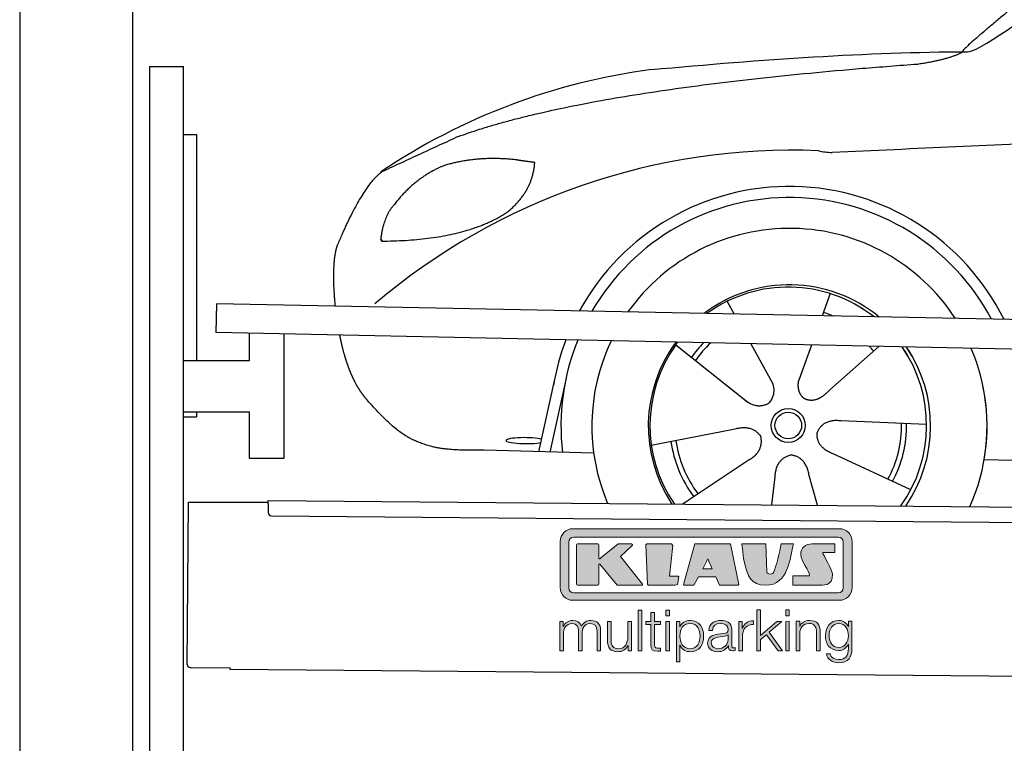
# Model space of a CAD drawing. Header units: millimetres. Extents: x -411 to 6777, y 0 to 6627.
# Tile 2 of 6: x 0 to 1744, y 4064 to 5345. Entities that reach past the tile are written whole.
import ezdxf

# ---------------------------------------------------------------- set-up
doc = ezdxf.new("R2010")
doc.units = ezdxf.units.MM
for name, color, linetype, lineweight in [('car', 10, 'Continuous', 25), ('Gebäude', 7, 'Continuous', 25), ('Logo', 7, 'Continuous', 25), ('Plattform', 7, 'Continuous', 25), ('Ständer hinten', 7, 'Continuous', 25)]:
    doc.layers.add(name, color=color, linetype=linetype, lineweight=lineweight)

# ---------------------------------------------------------------- blocks, each defined once
blk = doc.blocks.new('Car')
at = {"layer": 'car'}
for p, q in [((1390.5, 4873), (1376.6, 4833.4)), ((1208.4, 4857.6), (1221.1, 4835.1)), ((1118.1, 4779.5), (1237.6, 4686.6)), ((1250.7, 4782.9), (1289.2, 4714.6)), ((1358.4, 4781.6), (1339.4, 4727.7)), ((1477.6, 4780.2), (1391.5, 4702.7)), ((1339.4, 4727.7), (1335.7, 4717.3)), ((877.5, 4588.2), (904.8, 4719.2)), ((924.3, 4718.9), (897, 4587.9)), ((1200.2, 4715.7), (1246.7, 4679.5)), ((1563.6, 4642.7), (1412.2, 4647.7)), ((1076.4, 4601.5), (1224.8, 4631.8)), ((974.5, 4586.5), (780.3, 4590)), ((1536.4, 4526.5), (1398.5, 4589.2)), ((1131.9, 4497.8), (1248.1, 4576.5)), ((1666.2, 4581.7), (3715.1, 4547)), ((1371.8, 4497.9), (1356, 4552.5)), ((1290.6, 4497.8), (1296.2, 4547.4))]:
    blk.add_line(p, q, dxfattribs=at)
for radius in [30.1, 23.6]:
    blk.add_circle((1318.6, 4638.8), radius, dxfattribs=at)
for centre, radius, start, end in [((1227.6, 4155.6), 1122.3, 98.0395, 124.4377), ((1332.2, 3985.2), 1141.2, 88.2487, 130.916), ((1393.5, 5240.3), 117.4, 256.9855, 269.1884), ((1320.7, 4637.9), 424.2, 26.9197, 151.8432), ((1320.7, 4637.9), 404.6, 28.3768, 150.3862), ((1320.7, 4637.9), 350, 33.4585, 145.3045), ((1320.7, 4637.9), 250, 51.0494, 127.7135), ((1318.6, 4638.8), 245, 52.2371, 126.5259), ((1318.6, 4638.8), 209.6, 68.0621, 73.3995), ((1320.7, 4637.9), 424.2, 159.4632, 170.7471), ((1320.7, 4637.9), 404.6, 158.4572, 187.1619), ((1320.7, 4637.9), 350, 155.0104, 203.6179), ((1320.7, 4637.9), 350, 155.0104, 157.8717), ((1320.7, 4637.9), 250, 144.1237, 214.1037), ((1318.6, 4638.8), 245, 144.9266, 215.1376), ((1320.7, 4637.9), 250, 144.1237, 148.496), ((1318.6, 4638.8), 245, 143.5289, 148.0172), ((1318.6, 4638.8), 209.6, 136.2024, 145.3995), ((1318.6, 4638.8), 200.6, 133.7482, 145.5463), ((1318.6, 4638.8), 200.6, 41.6402, 44.9032), ((1318.6, 4638.8), 245, 30.7457, 35.1225), ((1318.6, 4638.8), 245, 324.9119, 35.1225), ((1320.7, 4637.9), 250, 30.267, 34.5277), ((1320.7, 4637.9), 250, 325.9458, 34.5277), ((1320.7, 4637.9), 350, 350.7505, 23.641), ((1320.7, 4637.9), 350, 336.4317, 11.924), ((1318.6, 4638.8), 200.6, 332.1152, 1.5463), ((1318.6, 4638.8), 209.6, 332.262, 1.3995), ((1318.6, 4638.8), 209.6, 188.262, 217.3995), ((1318.6, 4638.8), 200.6, 188.1152, 217.5463)]:
    blk.add_arc(centre, radius, start, end, dxfattribs=at)
blk.add_ellipse((852.8, 4607.6), major_axis=(33.6, 0), ratio=0.157274, start_param=0.513473, end_param=5.704241, dxfattribs=at)
for points, degree in [([(1629.6, 5303.6), (1665.3, 5300.2), (1965.2, 5551.8), (2142.7, 5662.4)], 3), ([(1925.6, 5557.4), (1845, 5496.2), (1743.4, 5411.8), (1615, 5305.4), (1621, 5303.5)], 4), ([(1070.6, 5266.9), (1266.8, 5286.6), (1451.9, 5301.4), (1629.6, 5303.6)], 3), ([(1541.9, 5281), (1595, 5289.3), (1620.7, 5302.5)], 2), ([(729.5, 5145.1), (965.3, 5233.8), (1541.9, 5281)], 2), ([(4700.6, 5237), (3823.9, 5257.4), (1391.9, 5122.9)], 2), ([(729.5, 5145.1), (595.8, 5081.9)], 1), ([(705.9, 5093.8), (653.8, 5072.6), (616.3, 5022.3)], 2), ([(832.8, 5104.7), (765.2, 5111.8), (705.9, 5093.8)], 2), ([(816.5, 5011.1), (862.2, 5048.5), (865.5, 5100.4)], 2), ([(865.5, 5100.4), (847.7, 5102.3), (832.8, 5104.7)], 2), ([(595.8, 5081.9), (561.4, 5058.8), (517.4, 4951.3)], 2), ([(616.3, 5022.3), (598.2, 5002.3), (593.8, 4961)], 2), ([(595.1, 4958.7), (739.8, 4960.6), (816.5, 5011.1)], 2), ([(593.8, 4961), (597.2, 4960.9), (595.1, 4958.7)], 2), ([(517.4, 4951.3), (511, 4935.4), (509.2, 4906.9), (510.6, 4874.5), (514.2, 4842.7)], 4), ([(1237.6, 4686.6), (1261.1, 4664.9), (1284.3, 4678.4)], 2), ([(1412.2, 4647.7), (1380.5, 4651.4), (1369.7, 4626.8)], 2), ([(1224.8, 4631.8), (1255.5, 4640.8), (1270.2, 4618.4)], 2), ([(1398.5, 4589.2), (1368.4, 4600), (1369.7, 4626.8)], 2), ([(1248.1, 4576.5), (1276, 4592.2), (1270.2, 4618.4)], 2), ([(1296.2, 4547.4), (1297.1, 4579.4), (1323, 4586.5)], 2), ([(1356, 4552.5), (1349.7, 4583.8), (1323, 4586.5)], 2)]:
    blk.add_open_spline(points, degree=degree, dxfattribs=at)
for points, degree, knots in [([(522.5, 4791.4), (523.4, 4787.2), (524.3, 4783), (525.3, 4778.9), (526.3, 4774.8), (529.9, 4760), (534, 4746.4), (538.6, 4734), (543.5, 4722.7)], 4, [0.4914944, 0.4914944, 0.4914944, 0.4914944, 0.4914944, 0.5422469, 0.5422469, 0.5422469, 0.5422469, 0.728655, 0.728655, 0.728655, 0.728655, 0.728655]), ([(543.2, 4723.4), (544.6, 4720.2), (546, 4717.1), (547.5, 4714.1), (548.9, 4711.3), (554.7, 4700.2), (560.7, 4690.9), (567, 4683), (573.6, 4675.6)], 4, [0.7288005, 0.7288005, 0.7288005, 0.7288005, 0.7288005, 0.7843928, 0.7843928, 0.7843928, 0.7843928, 1, 1, 1, 1, 1]), ([(1289.2, 4714.6), (1290.9, 4710.5), (1291.9, 4706.6), (1292.2, 4702.7), (1293, 4694.1), (1290.3, 4686), (1284.3, 4678.4)], 3, [0.2167758, 0.2167758, 0.2167758, 0.2167758, 0.4600873, 0.4600873, 0.4600873, 1, 1, 1, 1]), ([(1335.7, 4717.3), (1335.2, 4714.2), (1334.9, 4711.2), (1335, 4708.2), (1335.4, 4705.4), (1336.2, 4699.7), (1338.3, 4694.3), (1341.9, 4689.8), (1346.8, 4686.8)], 4, [0.3191838, 0.3191838, 0.3191838, 0.3191838, 0.3191838, 0.5438253, 0.5438253, 0.5438253, 0.5438253, 1, 1, 1, 1, 1]), ([(1391.5, 4702.7), (1391.5, 4702.7), (1391.5, 4702.7), (1391.5, 4702.7), (1391.5, 4702.7), (1382.4, 4692.9), (1371.9, 4682.8), (1357.6, 4680.3), (1346.8, 4686.8)], 4, [-0.000003, -0.000003, -0.000003, -0.000003, -0.000003, 0, 0, 0, 0, 1, 1, 1, 1, 1]), ([(780.3, 4590), (755.6, 4590.4), (700, 4586.3), (663.8, 4599.9), (619.9, 4624.6), (573.6, 4675.6)], 4, [0, 0, 0, 0, 0, 0.597866, 1, 1, 1, 1, 1])]:
    blk.add_open_spline(points, degree=degree, knots=knots, dxfattribs=at)
blk = doc.blocks.new('KLAUS')
at = {"layer": 'Logo'}
h = blk.add_hatch(color=8, dxfattribs=at)
h.dxf.hatch_style = 2
edge = h.paths.add_edge_path()
edge.add_spline(control_points=[(3.6, 29.09), (2.88, 29.09), (2.3, 28.51), (2.3, 27.8), (2.3, 27.8), (2.3, 16.11), (2.3, 16.11), (2.3, 15.39), (2.88, 14.81), (3.6, 14.81), (3.6, 14.81), (71.16, 14.81), (71.16, 14.81), (71.88, 14.81), (72.46, 15.39), (72.46, 16.11), (72.46, 16.11), (72.46, 27.8), (72.46, 27.8), (72.46, 28.51), (71.88, 29.09), (71.16, 29.09), (71.16, 29.09), (3.6, 29.09), (3.6, 29.09), (3.6, 29.09), (3.6, 29.09), (3.6, 29.09)], knot_values=[0, 0, 0, 0, 1, 1, 1, 2, 2, 2, 3, 3, 3, 4, 4, 4, 5, 5, 5, 6, 6, 6, 7, 7, 7, 8, 8, 8, 9, 9, 9, 9], degree=3, periodic=0)
edge = h.paths.add_edge_path()
edge.add_spline(control_points=[(3.35, 31.23), (3.35, 31.23), (71.47, 31.23), (71.47, 31.23), (73.26, 31.23), (74.71, 29.77), (74.71, 27.99), (74.71, 27.99), (74.71, 16.17), (74.71, 16.17), (74.71, 14.38), (73.26, 12.93), (71.47, 12.93), (71.47, 12.93), (3.35, 12.93), (3.35, 12.93), (1.56, 12.93), (0.11, 14.38), (0.11, 16.17), (0.11, 16.17), (0.11, 27.99), (0.11, 27.99), (0.11, 29.77), (1.56, 31.23), (3.35, 31.23), (3.35, 31.23), (3.35, 31.23), (3.35, 31.23)], knot_values=[0, 0, 0, 0, 1, 1, 1, 2, 2, 2, 3, 3, 3, 4, 4, 4, 5, 5, 5, 6, 6, 6, 7, 7, 7, 8, 8, 8, 9, 9, 9, 9], degree=3, periodic=0)
h = blk.add_hatch(color=8, dxfattribs=at)
h.dxf.hatch_style = 2
edge = h.paths.add_edge_path()
edge.add_spline(control_points=[(4.5, 27.33), (4.5, 27.33), (9.7, 27.33), (9.7, 27.33), (9.84, 27.33), (9.96, 27.22), (9.96, 27.08), (9.96, 27.08), (9.96, 23.69), (9.96, 23.69), (9.96, 23.69), (9.94, 23.64), (10.04, 23.59), (10.14, 23.53), (10.2, 23.57), (10.2, 23.57), (10.2, 23.57), (10.51, 23.75), (10.51, 23.75), (10.51, 23.75), (14.94, 27.33), (14.94, 27.33), (14.94, 27.33), (18.41, 27.33), (18.41, 27.33), (18.41, 27.33), (18.49, 27.33), (18.56, 27.2), (18.65, 27.04), (18.53, 26.91), (18.53, 26.91), (18.53, 26.91), (15.49, 24.11), (15.49, 24.11), (15.49, 24.11), (21.14, 17.06), (21.14, 17.06), (21.14, 17.06), (21.13, 16.91), (21.13, 16.91), (21.08, 16.84), (20.99, 16.82), (20.99, 16.82), (20.99, 16.82), (14.7, 16.82), (14.7, 16.82), (14.7, 16.82), (10.26, 22.17), (10.26, 22.17), (10.26, 22.17), (10.19, 22.24), (10.08, 22.21), (9.97, 22.18), (9.96, 22.11), (9.96, 22.11), (9.96, 22.11), (9.96, 17.08), (9.96, 17.08), (9.96, 16.94), (9.84, 16.82), (9.7, 16.82), (9.7, 16.82), (4.5, 16.82), (4.5, 16.82), (4.36, 16.82), (4.25, 16.94), (4.25, 17.08), (4.25, 17.08), (4.25, 27.08), (4.25, 27.08), (4.25, 27.22), (4.36, 27.33), (4.5, 27.33), (4.5, 27.33), (4.5, 27.33), (4.5, 27.33)], knot_values=[0, 0, 0, 0, 1, 1, 1, 2, 2, 2, 3, 3, 3, 4, 4, 4, 5, 5, 5, 6, 6, 6, 7, 7, 7, 8, 8, 8, 9, 9, 9, 10, 10, 10, 11, 11, 11, 12, 12, 12, 13, 13, 13, 14, 14, 14, 15, 15, 15, 16, 16, 16, 17, 17, 17, 18, 18, 18, 19, 19, 19, 20, 20, 20, 21, 21, 21, 22, 22, 22, 23, 23, 23, 24, 24, 24, 25, 25, 25, 25], degree=3, periodic=0)
h = blk.add_hatch(color=8, dxfattribs=at)
h.dxf.hatch_style = 2
h.paths.add_polyline_path([(22.42, 17.06), (21.97, 27.15), (22.24, 27.33), (28.55, 27.33), (28.86, 26.97), (28.01, 19.08), (30.26, 19.07), (30.44, 18.95), (30.08, 16.95), (29.49, 16.82), (22.6, 16.82)])
h = blk.add_hatch(color=8, dxfattribs=at)
h.paths.add_polyline_path([(36.52, 21.01), (38.93, 21.01), (37.87, 23.57)])
h.paths.add_polyline_path([(34.52, 27.33), (43.65, 27.33), (45.76, 16.94), (45.57, 16.82), (40.83, 16.82), (39.89, 18.95), (35.42, 18.95), (34.27, 16.82), (31.78, 16.82), (31.66, 17)])
h = blk.add_hatch(color=8, dxfattribs=at)
h.dxf.hatch_style = 2
edge = h.paths.add_edge_path()
edge.add_spline(control_points=[(52.69, 27.32), (52.69, 27.32), (52.88, 20.14), (52.88, 20.14), (53.01, 19.89), (53.2, 19.77), (53.43, 19.71), (53.91, 19.59), (54.43, 19.57), (54.64, 20.03), (55.23, 21.34), (56.27, 25.45), (56.6, 27.33), (56.6, 27.33), (59.77, 27.33), (59.77, 27.33), (58.77, 23.9), (58.56, 16.82), (52.63, 16.76), (48.72, 16.72), (48.01, 19.35), (47.27, 22.24), (46.89, 23.68), (46.54, 27.33), (46.54, 27.33), (46.54, 27.33), (52.69, 27.32), (52.69, 27.32), (52.69, 27.32), (52.69, 27.32), (52.69, 27.32)], knot_values=[0, 0, 0, 0, 1, 1, 1, 2, 2, 2, 3, 3, 3, 4, 4, 4, 5, 5, 5, 6, 6, 6, 7, 7, 7, 8, 8, 8, 9, 9, 9, 10, 10, 10, 10], degree=3, periodic=0)
h = blk.add_hatch(color=8, dxfattribs=at)
h.dxf.hatch_style = 2
edge = h.paths.add_edge_path()
edge.add_spline(control_points=[(64.46, 27.33), (64.46, 27.33), (70.31, 27.33), (70.31, 27.33), (70.31, 26.52), (70.31, 26.02), (70.31, 25.12), (70.31, 25.12), (67.3, 25.12), (67.3, 25.12), (67.24, 25.04), (67.25, 25.11), (67.25, 24.91), (67.25, 24.88), (69.73, 20.38), (69.73, 19.57), (69.73, 16.4), (67.22, 16.81), (65.9, 16.82), (65.9, 16.82), (59.59, 16.82), (59.59, 16.82), (59.59, 17.76), (59.59, 18.23), (59.59, 19.14), (59.59, 19.14), (63.75, 19.14), (63.75, 19.14), (63.82, 19.22), (63.81, 19.11), (63.81, 19.31), (63.81, 20.32), (61.58, 23.06), (61.58, 24.63), (61.58, 26.33), (62.83, 27.34), (64.46, 27.33), (64.46, 27.33), (64.46, 27.33), (64.46, 27.33)], knot_values=[0, 0, 0, 0, 1, 1, 1, 2, 2, 2, 3, 3, 3, 4, 4, 4, 5, 5, 5, 6, 6, 6, 7, 7, 7, 8, 8, 8, 9, 9, 9, 10, 10, 10, 11, 11, 11, 12, 12, 12, 13, 13, 13, 13], degree=3, periodic=0)
h = blk.add_hatch(color=30, dxfattribs=at)
h.dxf.hatch_style = 2
h.paths.add_polyline_path([(20.07, 0), (20.99, 0), (20.99, 10.45), (20.07, 10.45)])
h = blk.add_hatch(color=30, dxfattribs=at)
h.paths.add_polyline_path([(27.1, 0), (28.03, 0), (28.03, 7.55), (27.1, 7.55)])
h.paths.add_polyline_path([(27.1, 8.98), (28.03, 8.98), (28.03, 10.45), (27.1, 10.45)])
h = blk.add_hatch(color=30, dxfattribs=at)
h.dxf.hatch_style = 2
h.paths.add_polyline_path([(50.4, 0), (51.32, 0), (51.32, 2.87), (52.82, 4.11), (55.8, 0), (56.96, 0), (53.52, 4.76), (56.74, 7.55), (55.51, 7.55), (51.32, 3.89), (51.32, 10.45), (50.4, 10.45)])
h = blk.add_hatch(color=30, dxfattribs=at)
h.paths.add_polyline_path([(57.74, 0), (58.66, 0), (58.66, 7.55), (57.74, 7.55)])
h.paths.add_polyline_path([(57.74, 8.98), (58.66, 8.98), (58.66, 10.45), (57.74, 10.45)])
h = blk.add_hatch(color=30, dxfattribs=at)
h.dxf.hatch_style = 2
edge = h.paths.add_edge_path()
edge.add_spline(control_points=[(0, 0), (0, 0), (0.92, 0), (0.92, 0), (0.92, 0), (0.92, 4.22), (0.92, 4.22), (0.94, 5.8), (1.58, 7), (3.18, 7), (4.35, 7), (4.77, 6.15), (4.76, 5.12), (4.76, 5.12), (4.76, 0), (4.76, 0), (4.76, 0), (5.68, 0), (5.68, 0), (5.68, 0), (5.68, 4.27), (5.68, 4.27), (5.68, 5.68), (6.14, 7), (7.73, 7), (9.05, 7), (9.52, 6.32), (9.52, 5.08), (9.52, 5.08), (9.52, 0), (9.52, 0), (9.52, 0), (10.44, 0), (10.44, 0), (10.44, 0), (10.44, 5.12), (10.44, 5.12), (10.44, 6.91), (9.59, 7.77), (7.94, 7.77), (6.94, 7.77), (5.99, 7.29), (5.54, 6.3), (5.26, 7.29), (4.36, 7.77), (3.37, 7.77), (2.17, 7.77), (1.38, 7.19), (0.89, 6.28), (0.89, 6.28), (0.85, 6.28), (0.85, 6.28), (0.85, 6.28), (0.85, 7.55), (0.85, 7.55), (0.85, 7.55), (0, 7.55), (0, 7.55), (0, 7.55), (0, 0), (0, 0), (0, 0), (0, 0), (0, 0)], knot_values=[0, 0, 0, 0, 1, 1, 1, 2, 2, 2, 3, 3, 3, 4, 4, 4, 5, 5, 5, 6, 6, 6, 7, 7, 7, 8, 8, 8, 9, 9, 9, 10, 10, 10, 11, 11, 11, 12, 12, 12, 13, 13, 13, 14, 14, 14, 15, 15, 15, 16, 16, 16, 17, 17, 17, 18, 18, 18, 19, 19, 19, 20, 20, 20, 21, 21, 21, 21], degree=3, periodic=0)
h = blk.add_hatch(color=30, dxfattribs=at)
h.dxf.hatch_style = 2
edge = h.paths.add_edge_path()
edge.add_spline(control_points=[(18.31, 7.55), (18.31, 7.55), (17.39, 7.55), (17.39, 7.55), (17.39, 7.55), (17.39, 3.59), (17.39, 3.59), (17.39, 2.05), (16.7, 0.56), (15.12, 0.56), (13.66, 0.56), (13.15, 1.27), (13.1, 2.64), (13.1, 2.64), (13.1, 7.55), (13.1, 7.55), (13.1, 7.55), (12.18, 7.55), (12.18, 7.55), (12.18, 7.55), (12.18, 2.65), (12.18, 2.65), (12.18, 0.89), (12.93, -0.22), (14.83, -0.22), (15.96, -0.22), (16.95, 0.35), (17.44, 1.36), (17.44, 1.36), (17.47, 1.36), (17.47, 1.36), (17.47, 1.36), (17.47, 0), (17.47, 0), (17.47, 0), (18.31, 0), (18.31, 0), (18.31, 0), (18.31, 7.55), (18.31, 7.55), (18.31, 7.55), (18.31, 7.55), (18.31, 7.55)], knot_values=[0, 0, 0, 0, 1, 1, 1, 2, 2, 2, 3, 3, 3, 4, 4, 4, 5, 5, 5, 6, 6, 6, 7, 7, 7, 8, 8, 8, 9, 9, 9, 10, 10, 10, 11, 11, 11, 12, 12, 12, 13, 13, 13, 14, 14, 14, 14], degree=3, periodic=0)
h = blk.add_hatch(color=30, dxfattribs=at)
h.dxf.hatch_style = 2
edge = h.paths.add_edge_path()
edge.add_spline(control_points=[(24.22, 9.82), (24.22, 9.82), (23.3, 9.82), (23.3, 9.82), (23.3, 9.82), (23.3, 7.55), (23.3, 7.55), (23.3, 7.55), (21.98, 7.55), (21.98, 7.55), (21.98, 7.55), (21.98, 6.78), (21.98, 6.78), (21.98, 6.78), (23.3, 6.78), (23.3, 6.78), (23.3, 6.78), (23.3, 1.61), (23.3, 1.61), (23.28, 0.32), (23.71, -0.09), (24.94, -0.09), (25.22, -0.09), (25.48, -0.06), (25.76, -0.06), (25.76, -0.06), (25.76, 0.73), (25.76, 0.73), (25.5, 0.7), (25.23, 0.69), (24.97, 0.69), (24.31, 0.73), (24.22, 1.08), (24.22, 1.68), (24.22, 1.68), (24.22, 6.78), (24.22, 6.78), (24.22, 6.78), (25.76, 6.78), (25.76, 6.78), (25.76, 6.78), (25.76, 7.55), (25.76, 7.55), (25.76, 7.55), (24.22, 7.55), (24.22, 7.55), (24.22, 7.55), (24.22, 9.82), (24.22, 9.82), (24.22, 9.82), (24.22, 9.82), (24.22, 9.82)], knot_values=[0, 0, 0, 0, 1, 1, 1, 2, 2, 2, 3, 3, 3, 4, 4, 4, 5, 5, 5, 6, 6, 6, 7, 7, 7, 8, 8, 8, 9, 9, 9, 10, 10, 10, 11, 11, 11, 12, 12, 12, 13, 13, 13, 14, 14, 14, 15, 15, 15, 16, 16, 16, 17, 17, 17, 17], degree=3, periodic=0)
h = blk.add_hatch(color=30, dxfattribs=at)
edge = h.paths.add_edge_path()
edge.add_spline(control_points=[(35.84, 3.78), (35.84, 2.21), (35.12, 0.56), (33.37, 0.56), (31.4, 0.56), (30.72, 2.21), (30.72, 3.78), (30.72, 5.49), (31.33, 7), (33.37, 7), (35.12, 7), (35.84, 5.34), (35.84, 3.78), (35.84, 3.78), (35.84, 3.78), (35.84, 3.78)], knot_values=[0, 0, 0, 0, 1, 1, 1, 2, 2, 2, 3, 3, 3, 4, 4, 4, 5, 5, 5, 5], degree=3, periodic=0)
edge = h.paths.add_edge_path()
edge.add_spline(control_points=[(29.79, -2.8), (29.79, -2.8), (30.72, -2.8), (30.72, -2.8), (30.72, -2.8), (30.72, 1.43), (30.72, 1.43), (30.72, 1.43), (30.74, 1.43), (30.74, 1.43), (31.14, 0.35), (32.24, -0.22), (33.37, -0.22), (35.66, -0.22), (36.76, 1.64), (36.76, 3.78), (36.76, 5.91), (35.66, 7.77), (33.37, 7.77), (32.15, 7.77), (31.1, 7.14), (30.67, 6.12), (30.67, 6.12), (30.64, 6.12), (30.64, 6.12), (30.64, 6.12), (30.64, 7.55), (30.64, 7.55), (30.64, 7.55), (29.79, 7.55), (29.79, 7.55), (29.79, 7.55), (29.79, -2.8), (29.79, -2.8), (29.79, -2.8), (29.79, -2.8), (29.79, -2.8)], knot_values=[0, 0, 0, 0, 1, 1, 1, 2, 2, 2, 3, 3, 3, 4, 4, 4, 5, 5, 5, 6, 6, 6, 7, 7, 7, 8, 8, 8, 9, 9, 9, 10, 10, 10, 11, 11, 11, 12, 12, 12, 12], degree=3, periodic=0)
h = blk.add_hatch(color=30, dxfattribs=at)
edge = h.paths.add_edge_path()
edge.add_spline(control_points=[(43.03, 2.93), (43.04, 1.45), (41.8, 0.56), (40.39, 0.56), (39.53, 0.56), (38.71, 1.13), (38.71, 2.05), (38.71, 3.53), (40.66, 3.51), (42.22, 3.79), (42.47, 3.84), (42.88, 3.91), (43, 4.13), (43, 4.13), (43.03, 4.13), (43.03, 4.13), (43.03, 4.13), (43.03, 2.93), (43.03, 2.93), (43.03, 2.93), (43.03, 2.93), (43.03, 2.93)], knot_values=[0, 0, 0, 0, 1, 1, 1, 2, 2, 2, 3, 3, 3, 4, 4, 4, 5, 5, 5, 6, 6, 6, 7, 7, 7, 7], degree=3, periodic=0)
edge = h.paths.add_edge_path()
edge.add_spline(control_points=[(39.03, 5.24), (39.06, 6.47), (39.91, 7), (41.05, 7), (42.14, 7), (43.03, 6.69), (43.03, 5.45), (43.03, 4.61), (42.6, 4.51), (41.84, 4.42), (39.85, 4.19), (37.79, 4.11), (37.79, 1.99), (37.79, 0.47), (38.93, -0.22), (40.32, -0.22), (41.77, -0.22), (42.43, 0.34), (43.07, 1.32), (43.07, 1.32), (43.1, 1.32), (43.1, 1.32), (43.1, 0.53), (43.25, 0), (44.19, 0), (44.43, 0), (44.58, 0.01), (44.79, 0.06), (44.79, 0.06), (44.79, 0.83), (44.79, 0.83), (44.71, 0.81), (44.6, 0.78), (44.49, 0.78), (44.13, 0.78), (43.95, 0.98), (43.95, 1.33), (43.95, 1.33), (43.95, 5.34), (43.95, 5.34), (43.95, 7.36), (42.5, 7.77), (41.17, 7.77), (39.44, 7.77), (38.2, 7.01), (38.11, 5.24), (38.11, 5.24), (39.03, 5.24), (39.03, 5.24), (39.03, 5.24), (39.03, 5.24), (39.03, 5.24)], knot_values=[0, 0, 0, 0, 1, 1, 1, 2, 2, 2, 3, 3, 3, 4, 4, 4, 5, 5, 5, 6, 6, 6, 7, 7, 7, 8, 8, 8, 9, 9, 9, 10, 10, 10, 11, 11, 11, 12, 12, 12, 13, 13, 13, 14, 14, 14, 15, 15, 15, 16, 16, 16, 17, 17, 17, 17], degree=3, periodic=0)
h = blk.add_hatch(color=30, dxfattribs=at)
h.dxf.hatch_style = 2
edge = h.paths.add_edge_path()
edge.add_spline(control_points=[(45.79, 0), (45.79, 0), (46.71, 0), (46.71, 0), (46.71, 0), (46.71, 4.03), (46.71, 4.03), (46.71, 5.59), (47.85, 6.82), (49.52, 6.73), (49.52, 6.73), (49.52, 7.66), (49.52, 7.66), (48.16, 7.72), (47.14, 7), (46.67, 5.78), (46.67, 5.78), (46.64, 5.78), (46.64, 5.78), (46.64, 5.78), (46.64, 7.55), (46.64, 7.55), (46.64, 7.55), (45.79, 7.55), (45.79, 7.55), (45.79, 7.55), (45.79, 0), (45.79, 0), (45.79, 0), (45.79, 0), (45.79, 0)], knot_values=[0, 0, 0, 0, 1, 1, 1, 2, 2, 2, 3, 3, 3, 4, 4, 4, 5, 5, 5, 6, 6, 6, 7, 7, 7, 8, 8, 8, 9, 9, 9, 10, 10, 10, 10], degree=3, periodic=0)
h = blk.add_hatch(color=30, dxfattribs=at)
h.dxf.hatch_style = 2
edge = h.paths.add_edge_path()
edge.add_spline(control_points=[(60.41, 0), (60.41, 0), (61.33, 0), (61.33, 0), (61.33, 0), (61.33, 4.41), (61.33, 4.41), (61.36, 5.89), (62.24, 7), (63.7, 7), (65.2, 7), (65.62, 6.02), (65.62, 4.71), (65.62, 4.71), (65.62, 0), (65.62, 0), (65.62, 0), (66.54, 0), (66.54, 0), (66.54, 0), (66.54, 4.86), (66.54, 4.86), (66.54, 6.66), (65.9, 7.77), (63.78, 7.77), (62.71, 7.77), (61.7, 7.16), (61.36, 6.25), (61.36, 6.25), (61.33, 6.25), (61.33, 6.25), (61.33, 6.25), (61.33, 7.55), (61.33, 7.55), (61.33, 7.55), (60.41, 7.55), (60.41, 7.55), (60.41, 7.55), (60.41, 0), (60.41, 0), (60.41, 0), (60.41, 0), (60.41, 0)], knot_values=[0, 0, 0, 0, 1, 1, 1, 2, 2, 2, 3, 3, 3, 4, 4, 4, 5, 5, 5, 6, 6, 6, 7, 7, 7, 8, 8, 8, 9, 9, 9, 10, 10, 10, 11, 11, 11, 12, 12, 12, 13, 13, 13, 14, 14, 14, 14], degree=3, periodic=0)
h = blk.add_hatch(color=30, dxfattribs=at)
edge = h.paths.add_edge_path()
edge.add_spline(control_points=[(71.32, 0.86), (69.62, 0.86), (68.83, 2.34), (68.83, 3.86), (68.83, 5.43), (69.56, 7), (71.32, 7), (73.06, 7), (73.75, 5.34), (73.75, 3.86), (73.75, 2.33), (72.91, 0.86), (71.32, 0.86), (71.32, 0.86), (71.32, 0.86), (71.32, 0.86)], knot_values=[0, 0, 0, 0, 1, 1, 1, 2, 2, 2, 3, 3, 3, 4, 4, 4, 5, 5, 5, 5], degree=3, periodic=0)
edge = h.paths.add_edge_path()
edge.add_spline(control_points=[(74.67, 7.55), (74.67, 7.55), (73.75, 7.55), (73.75, 7.55), (73.75, 7.55), (73.75, 6.25), (73.75, 6.25), (73.75, 6.25), (73.72, 6.25), (73.72, 6.25), (73.35, 7.09), (72.41, 7.77), (71.32, 7.77), (69.13, 7.77), (67.9, 6.05), (67.9, 3.97), (67.9, 1.82), (68.9, 0.09), (71.32, 0.09), (72.4, 0.09), (73.29, 0.72), (73.72, 1.64), (73.72, 1.64), (73.75, 1.64), (73.75, 1.64), (73.75, 1.64), (73.75, 0.61), (73.75, 0.61), (73.75, -1.23), (73.01, -2.24), (71.32, -2.24), (70.29, -2.24), (69.31, -1.85), (69.1, -0.73), (69.1, -0.73), (68.18, -0.73), (68.18, -0.73), (68.31, -2.34), (69.81, -3.02), (71.32, -3.02), (73.79, -3.02), (74.65, -1.64), (74.67, 0.61), (74.67, 0.61), (74.67, 7.55), (74.67, 7.55), (74.67, 7.55), (74.67, 7.55), (74.67, 7.55)], knot_values=[0, 0, 0, 0, 1, 1, 1, 2, 2, 2, 3, 3, 3, 4, 4, 4, 5, 5, 5, 6, 6, 6, 7, 7, 7, 8, 8, 8, 9, 9, 9, 10, 10, 10, 11, 11, 11, 12, 12, 12, 13, 13, 13, 14, 14, 14, 15, 15, 15, 16, 16, 16, 16], degree=3, periodic=0)
at = {"layer": 'Logo', "lineweight": 0}
for points in [[(22.42, 17.06), (21.97, 27.15), (22.24, 27.33), (28.55, 27.33), (28.86, 26.97), (28.01, 19.08), (30.26, 19.07), (30.44, 18.95), (30.08, 16.95), (29.49, 16.82), (22.6, 16.82), (22.42, 17.06), (22.42, 17.06)], [(34.52, 27.33), (43.65, 27.33), (45.76, 16.94), (45.57, 16.82), (40.83, 16.82), (39.89, 18.95), (35.42, 18.95), (34.27, 16.82), (31.78, 16.82), (31.66, 17), (34.52, 27.33), (34.52, 27.33)], [(36.52, 21.01), (38.93, 21.01), (37.87, 23.57), (36.52, 21.01), (36.52, 21.01)], [(20.07, 0), (20.99, 0), (20.99, 10.45), (20.07, 10.45), (20.07, 0), (20.07, 0)], [(27.1, 8.98), (28.03, 8.98), (28.03, 10.45), (27.1, 10.45), (27.1, 8.98), (27.1, 8.98)], [(50.4, 0), (51.32, 0), (51.32, 2.87), (52.82, 4.11), (55.8, 0), (56.96, 0), (53.52, 4.76), (56.74, 7.55), (55.51, 7.55), (51.32, 3.89), (51.32, 10.45), (50.4, 10.45), (50.4, 0), (50.4, 0)], [(57.74, 8.98), (58.66, 8.98), (58.66, 10.45), (57.74, 10.45), (57.74, 8.98), (57.74, 8.98)], [(27.1, 0), (28.03, 0), (28.03, 7.55), (27.1, 7.55), (27.1, 0), (27.1, 0)], [(57.74, 0), (58.66, 0), (58.66, 7.55), (57.74, 7.55), (57.74, 0), (57.74, 0)]]:
    blk.add_lwpolyline(points, dxfattribs=at)
for points, knots in [([(3.35, 31.23), (3.35, 31.23), (71.47, 31.23), (71.47, 31.23), (73.26, 31.23), (74.71, 29.77), (74.71, 27.99), (74.71, 27.99), (74.71, 16.17), (74.71, 16.17), (74.71, 14.38), (73.26, 12.93), (71.47, 12.93), (71.47, 12.93), (3.35, 12.93), (3.35, 12.93), (1.56, 12.93), (0.11, 14.38), (0.11, 16.17), (0.11, 16.17), (0.11, 27.99), (0.11, 27.99), (0.11, 29.77), (1.56, 31.23), (3.35, 31.23), (3.35, 31.23), (3.35, 31.23), (3.35, 31.23)], [0, 0, 0, 0, 1, 1, 1, 2, 2, 2, 3, 3, 3, 4, 4, 4, 5, 5, 5, 6, 6, 6, 7, 7, 7, 8, 8, 8, 9, 9, 9, 9]), ([(3.6, 29.09), (2.88, 29.09), (2.3, 28.51), (2.3, 27.8), (2.3, 27.8), (2.3, 16.11), (2.3, 16.11), (2.3, 15.39), (2.88, 14.81), (3.6, 14.81), (3.6, 14.81), (71.16, 14.81), (71.16, 14.81), (71.88, 14.81), (72.46, 15.39), (72.46, 16.11), (72.46, 16.11), (72.46, 27.8), (72.46, 27.8), (72.46, 28.51), (71.88, 29.09), (71.16, 29.09), (71.16, 29.09), (3.6, 29.09), (3.6, 29.09), (3.6, 29.09), (3.6, 29.09), (3.6, 29.09)], [0, 0, 0, 0, 1, 1, 1, 2, 2, 2, 3, 3, 3, 4, 4, 4, 5, 5, 5, 6, 6, 6, 7, 7, 7, 8, 8, 8, 9, 9, 9, 9]), ([(4.5, 27.33), (4.5, 27.33), (9.7, 27.33), (9.7, 27.33), (9.84, 27.33), (9.96, 27.22), (9.96, 27.08), (9.96, 27.08), (9.96, 23.69), (9.96, 23.69), (9.96, 23.69), (9.94, 23.64), (10.04, 23.59), (10.14, 23.53), (10.2, 23.57), (10.2, 23.57), (10.2, 23.57), (10.51, 23.75), (10.51, 23.75), (10.51, 23.75), (14.94, 27.33), (14.94, 27.33), (14.94, 27.33), (18.41, 27.33), (18.41, 27.33), (18.41, 27.33), (18.49, 27.33), (18.56, 27.2), (18.65, 27.04), (18.53, 26.91), (18.53, 26.91), (18.53, 26.91), (15.49, 24.11), (15.49, 24.11), (15.49, 24.11), (21.14, 17.06), (21.14, 17.06), (21.14, 17.06), (21.13, 16.91), (21.13, 16.91), (21.08, 16.84), (20.99, 16.82), (20.99, 16.82), (20.99, 16.82), (14.7, 16.82), (14.7, 16.82), (14.7, 16.82), (10.26, 22.17), (10.26, 22.17), (10.26, 22.17), (10.19, 22.24), (10.08, 22.21), (9.97, 22.18), (9.96, 22.11), (9.96, 22.11), (9.96, 22.11), (9.96, 17.08), (9.96, 17.08), (9.96, 16.94), (9.84, 16.82), (9.7, 16.82), (9.7, 16.82), (4.5, 16.82), (4.5, 16.82), (4.36, 16.82), (4.25, 16.94), (4.25, 17.08), (4.25, 17.08), (4.25, 27.08), (4.25, 27.08), (4.25, 27.22), (4.36, 27.33), (4.5, 27.33), (4.5, 27.33), (4.5, 27.33), (4.5, 27.33)], [0, 0, 0, 0, 1, 1, 1, 2, 2, 2, 3, 3, 3, 4, 4, 4, 5, 5, 5, 6, 6, 6, 7, 7, 7, 8, 8, 8, 9, 9, 9, 10, 10, 10, 11, 11, 11, 12, 12, 12, 13, 13, 13, 14, 14, 14, 15, 15, 15, 16, 16, 16, 17, 17, 17, 18, 18, 18, 19, 19, 19, 20, 20, 20, 21, 21, 21, 22, 22, 22, 23, 23, 23, 24, 24, 24, 25, 25, 25, 25]), ([(52.69, 27.32), (52.69, 27.32), (52.88, 20.14), (52.88, 20.14), (53.01, 19.89), (53.2, 19.77), (53.43, 19.71), (53.91, 19.59), (54.43, 19.57), (54.64, 20.03), (55.23, 21.34), (56.27, 25.45), (56.6, 27.33), (56.6, 27.33), (59.77, 27.33), (59.77, 27.33), (58.77, 23.9), (58.56, 16.82), (52.63, 16.76), (48.72, 16.72), (48.01, 19.35), (47.27, 22.24), (46.89, 23.68), (46.54, 27.33), (46.54, 27.33), (46.54, 27.33), (52.69, 27.32), (52.69, 27.32), (52.69, 27.32), (52.69, 27.32), (52.69, 27.32)], [0, 0, 0, 0, 1, 1, 1, 2, 2, 2, 3, 3, 3, 4, 4, 4, 5, 5, 5, 6, 6, 6, 7, 7, 7, 8, 8, 8, 9, 9, 9, 10, 10, 10, 10]), ([(64.46, 27.33), (64.46, 27.33), (70.31, 27.33), (70.31, 27.33), (70.31, 26.52), (70.31, 26.02), (70.31, 25.12), (70.31, 25.12), (67.3, 25.12), (67.3, 25.12), (67.24, 25.04), (67.25, 25.11), (67.25, 24.91), (67.25, 24.88), (69.73, 20.38), (69.73, 19.57), (69.73, 16.4), (67.22, 16.81), (65.9, 16.82), (65.9, 16.82), (59.59, 16.82), (59.59, 16.82), (59.59, 17.76), (59.59, 18.23), (59.59, 19.14), (59.59, 19.14), (63.75, 19.14), (63.75, 19.14), (63.82, 19.22), (63.81, 19.11), (63.81, 19.31), (63.81, 20.32), (61.58, 23.06), (61.58, 24.63), (61.58, 26.33), (62.83, 27.34), (64.46, 27.33), (64.46, 27.33), (64.46, 27.33), (64.46, 27.33)], [0, 0, 0, 0, 1, 1, 1, 2, 2, 2, 3, 3, 3, 4, 4, 4, 5, 5, 5, 6, 6, 6, 7, 7, 7, 8, 8, 8, 9, 9, 9, 10, 10, 10, 11, 11, 11, 12, 12, 12, 13, 13, 13, 13]), ([(0, 0), (0, 0), (0.92, 0), (0.92, 0), (0.92, 0), (0.92, 4.22), (0.92, 4.22), (0.94, 5.8), (1.58, 7), (3.18, 7), (4.35, 7), (4.77, 6.15), (4.76, 5.12), (4.76, 5.12), (4.76, 0), (4.76, 0), (4.76, 0), (5.68, 0), (5.68, 0), (5.68, 0), (5.68, 4.27), (5.68, 4.27), (5.68, 5.68), (6.14, 7), (7.73, 7), (9.05, 7), (9.52, 6.32), (9.52, 5.08), (9.52, 5.08), (9.52, 0), (9.52, 0), (9.52, 0), (10.44, 0), (10.44, 0), (10.44, 0), (10.44, 5.12), (10.44, 5.12), (10.44, 6.91), (9.59, 7.77), (7.94, 7.77), (6.94, 7.77), (5.99, 7.29), (5.54, 6.3), (5.26, 7.29), (4.36, 7.77), (3.37, 7.77), (2.17, 7.77), (1.38, 7.19), (0.89, 6.28), (0.89, 6.28), (0.85, 6.28), (0.85, 6.28), (0.85, 6.28), (0.85, 7.55), (0.85, 7.55), (0.85, 7.55), (0, 7.55), (0, 7.55), (0, 7.55), (0, 0), (0, 0), (0, 0), (0, 0), (0, 0)], [0, 0, 0, 0, 1, 1, 1, 2, 2, 2, 3, 3, 3, 4, 4, 4, 5, 5, 5, 6, 6, 6, 7, 7, 7, 8, 8, 8, 9, 9, 9, 10, 10, 10, 11, 11, 11, 12, 12, 12, 13, 13, 13, 14, 14, 14, 15, 15, 15, 16, 16, 16, 17, 17, 17, 18, 18, 18, 19, 19, 19, 20, 20, 20, 21, 21, 21, 21]), ([(18.31, 7.55), (18.31, 7.55), (17.39, 7.55), (17.39, 7.55), (17.39, 7.55), (17.39, 3.59), (17.39, 3.59), (17.39, 2.05), (16.7, 0.56), (15.12, 0.56), (13.66, 0.56), (13.15, 1.27), (13.1, 2.64), (13.1, 2.64), (13.1, 7.55), (13.1, 7.55), (13.1, 7.55), (12.18, 7.55), (12.18, 7.55), (12.18, 7.55), (12.18, 2.65), (12.18, 2.65), (12.18, 0.89), (12.93, -0.22), (14.83, -0.22), (15.96, -0.22), (16.95, 0.35), (17.44, 1.36), (17.44, 1.36), (17.47, 1.36), (17.47, 1.36), (17.47, 1.36), (17.47, 0), (17.47, 0), (17.47, 0), (18.31, 0), (18.31, 0), (18.31, 0), (18.31, 7.55), (18.31, 7.55), (18.31, 7.55), (18.31, 7.55), (18.31, 7.55)], [0, 0, 0, 0, 1, 1, 1, 2, 2, 2, 3, 3, 3, 4, 4, 4, 5, 5, 5, 6, 6, 6, 7, 7, 7, 8, 8, 8, 9, 9, 9, 10, 10, 10, 11, 11, 11, 12, 12, 12, 13, 13, 13, 14, 14, 14, 14]), ([(24.22, 9.82), (24.22, 9.82), (23.3, 9.82), (23.3, 9.82), (23.3, 9.82), (23.3, 7.55), (23.3, 7.55), (23.3, 7.55), (21.98, 7.55), (21.98, 7.55), (21.98, 7.55), (21.98, 6.78), (21.98, 6.78), (21.98, 6.78), (23.3, 6.78), (23.3, 6.78), (23.3, 6.78), (23.3, 1.61), (23.3, 1.61), (23.28, 0.32), (23.71, -0.09), (24.94, -0.09), (25.22, -0.09), (25.48, -0.06), (25.76, -0.06), (25.76, -0.06), (25.76, 0.73), (25.76, 0.73), (25.5, 0.7), (25.23, 0.69), (24.97, 0.69), (24.31, 0.73), (24.22, 1.08), (24.22, 1.68), (24.22, 1.68), (24.22, 6.78), (24.22, 6.78), (24.22, 6.78), (25.76, 6.78), (25.76, 6.78), (25.76, 6.78), (25.76, 7.55), (25.76, 7.55), (25.76, 7.55), (24.22, 7.55), (24.22, 7.55), (24.22, 7.55), (24.22, 9.82), (24.22, 9.82), (24.22, 9.82), (24.22, 9.82), (24.22, 9.82)], [0, 0, 0, 0, 1, 1, 1, 2, 2, 2, 3, 3, 3, 4, 4, 4, 5, 5, 5, 6, 6, 6, 7, 7, 7, 8, 8, 8, 9, 9, 9, 10, 10, 10, 11, 11, 11, 12, 12, 12, 13, 13, 13, 14, 14, 14, 15, 15, 15, 16, 16, 16, 17, 17, 17, 17]), ([(29.79, -2.8), (29.79, -2.8), (30.72, -2.8), (30.72, -2.8), (30.72, -2.8), (30.72, 1.43), (30.72, 1.43), (30.72, 1.43), (30.74, 1.43), (30.74, 1.43), (31.14, 0.35), (32.24, -0.22), (33.37, -0.22), (35.66, -0.22), (36.76, 1.64), (36.76, 3.78), (36.76, 5.91), (35.66, 7.77), (33.37, 7.77), (32.15, 7.77), (31.1, 7.14), (30.67, 6.12), (30.67, 6.12), (30.64, 6.12), (30.64, 6.12), (30.64, 6.12), (30.64, 7.55), (30.64, 7.55), (30.64, 7.55), (29.79, 7.55), (29.79, 7.55), (29.79, 7.55), (29.79, -2.8), (29.79, -2.8), (29.79, -2.8), (29.79, -2.8), (29.79, -2.8)], [0, 0, 0, 0, 1, 1, 1, 2, 2, 2, 3, 3, 3, 4, 4, 4, 5, 5, 5, 6, 6, 6, 7, 7, 7, 8, 8, 8, 9, 9, 9, 10, 10, 10, 11, 11, 11, 12, 12, 12, 12]), ([(39.03, 5.24), (39.06, 6.47), (39.91, 7), (41.05, 7), (42.14, 7), (43.03, 6.69), (43.03, 5.45), (43.03, 4.61), (42.6, 4.51), (41.84, 4.42), (39.85, 4.19), (37.79, 4.11), (37.79, 1.99), (37.79, 0.47), (38.93, -0.22), (40.32, -0.22), (41.77, -0.22), (42.43, 0.34), (43.07, 1.32), (43.07, 1.32), (43.1, 1.32), (43.1, 1.32), (43.1, 0.53), (43.25, 0), (44.19, 0), (44.43, 0), (44.58, 0.01), (44.79, 0.06), (44.79, 0.06), (44.79, 0.83), (44.79, 0.83), (44.71, 0.81), (44.6, 0.78), (44.49, 0.78), (44.13, 0.78), (43.95, 0.98), (43.95, 1.33), (43.95, 1.33), (43.95, 5.34), (43.95, 5.34), (43.95, 7.36), (42.5, 7.77), (41.17, 7.77), (39.44, 7.77), (38.2, 7.01), (38.11, 5.24), (38.11, 5.24), (39.03, 5.24), (39.03, 5.24), (39.03, 5.24), (39.03, 5.24), (39.03, 5.24)], [0, 0, 0, 0, 1, 1, 1, 2, 2, 2, 3, 3, 3, 4, 4, 4, 5, 5, 5, 6, 6, 6, 7, 7, 7, 8, 8, 8, 9, 9, 9, 10, 10, 10, 11, 11, 11, 12, 12, 12, 13, 13, 13, 14, 14, 14, 15, 15, 15, 16, 16, 16, 17, 17, 17, 17]), ([(45.79, 0), (45.79, 0), (46.71, 0), (46.71, 0), (46.71, 0), (46.71, 4.03), (46.71, 4.03), (46.71, 5.59), (47.85, 6.82), (49.52, 6.73), (49.52, 6.73), (49.52, 7.66), (49.52, 7.66), (48.16, 7.72), (47.14, 7), (46.67, 5.78), (46.67, 5.78), (46.64, 5.78), (46.64, 5.78), (46.64, 5.78), (46.64, 7.55), (46.64, 7.55), (46.64, 7.55), (45.79, 7.55), (45.79, 7.55), (45.79, 7.55), (45.79, 0), (45.79, 0), (45.79, 0), (45.79, 0), (45.79, 0)], [0, 0, 0, 0, 1, 1, 1, 2, 2, 2, 3, 3, 3, 4, 4, 4, 5, 5, 5, 6, 6, 6, 7, 7, 7, 8, 8, 8, 9, 9, 9, 10, 10, 10, 10]), ([(60.41, 0), (60.41, 0), (61.33, 0), (61.33, 0), (61.33, 0), (61.33, 4.41), (61.33, 4.41), (61.36, 5.89), (62.24, 7), (63.7, 7), (65.2, 7), (65.62, 6.02), (65.62, 4.71), (65.62, 4.71), (65.62, 0), (65.62, 0), (65.62, 0), (66.54, 0), (66.54, 0), (66.54, 0), (66.54, 4.86), (66.54, 4.86), (66.54, 6.66), (65.9, 7.77), (63.78, 7.77), (62.71, 7.77), (61.7, 7.16), (61.36, 6.25), (61.36, 6.25), (61.33, 6.25), (61.33, 6.25), (61.33, 6.25), (61.33, 7.55), (61.33, 7.55), (61.33, 7.55), (60.41, 7.55), (60.41, 7.55), (60.41, 7.55), (60.41, 0), (60.41, 0), (60.41, 0), (60.41, 0), (60.41, 0)], [0, 0, 0, 0, 1, 1, 1, 2, 2, 2, 3, 3, 3, 4, 4, 4, 5, 5, 5, 6, 6, 6, 7, 7, 7, 8, 8, 8, 9, 9, 9, 10, 10, 10, 11, 11, 11, 12, 12, 12, 13, 13, 13, 14, 14, 14, 14]), ([(74.67, 7.55), (74.67, 7.55), (73.75, 7.55), (73.75, 7.55), (73.75, 7.55), (73.75, 6.25), (73.75, 6.25), (73.75, 6.25), (73.72, 6.25), (73.72, 6.25), (73.35, 7.09), (72.41, 7.77), (71.32, 7.77), (69.13, 7.77), (67.9, 6.05), (67.9, 3.97), (67.9, 1.82), (68.9, 0.09), (71.32, 0.09), (72.4, 0.09), (73.29, 0.72), (73.72, 1.64), (73.72, 1.64), (73.75, 1.64), (73.75, 1.64), (73.75, 1.64), (73.75, 0.61), (73.75, 0.61), (73.75, -1.23), (73.01, -2.24), (71.32, -2.24), (70.29, -2.24), (69.31, -1.85), (69.1, -0.73), (69.1, -0.73), (68.18, -0.73), (68.18, -0.73), (68.31, -2.34), (69.81, -3.02), (71.32, -3.02), (73.79, -3.02), (74.65, -1.64), (74.67, 0.61), (74.67, 0.61), (74.67, 7.55), (74.67, 7.55), (74.67, 7.55), (74.67, 7.55), (74.67, 7.55)], [0, 0, 0, 0, 1, 1, 1, 2, 2, 2, 3, 3, 3, 4, 4, 4, 5, 5, 5, 6, 6, 6, 7, 7, 7, 8, 8, 8, 9, 9, 9, 10, 10, 10, 11, 11, 11, 12, 12, 12, 13, 13, 13, 14, 14, 14, 15, 15, 15, 16, 16, 16, 16]), ([(35.84, 3.78), (35.84, 2.21), (35.12, 0.56), (33.37, 0.56), (31.4, 0.56), (30.72, 2.21), (30.72, 3.78), (30.72, 5.49), (31.33, 7), (33.37, 7), (35.12, 7), (35.84, 5.34), (35.84, 3.78), (35.84, 3.78), (35.84, 3.78), (35.84, 3.78)], [0, 0, 0, 0, 1, 1, 1, 2, 2, 2, 3, 3, 3, 4, 4, 4, 5, 5, 5, 5]), ([(71.32, 0.86), (69.62, 0.86), (68.83, 2.34), (68.83, 3.86), (68.83, 5.43), (69.56, 7), (71.32, 7), (73.06, 7), (73.75, 5.34), (73.75, 3.86), (73.75, 2.33), (72.91, 0.86), (71.32, 0.86), (71.32, 0.86), (71.32, 0.86), (71.32, 0.86)], [0, 0, 0, 0, 1, 1, 1, 2, 2, 2, 3, 3, 3, 4, 4, 4, 5, 5, 5, 5]), ([(43.03, 2.93), (43.04, 1.45), (41.8, 0.56), (40.39, 0.56), (39.53, 0.56), (38.71, 1.13), (38.71, 2.05), (38.71, 3.53), (40.66, 3.51), (42.22, 3.79), (42.47, 3.84), (42.88, 3.91), (43, 4.13), (43, 4.13), (43.03, 4.13), (43.03, 4.13), (43.03, 4.13), (43.03, 2.93), (43.03, 2.93), (43.03, 2.93), (43.03, 2.93), (43.03, 2.93)], [0, 0, 0, 0, 1, 1, 1, 2, 2, 2, 3, 3, 3, 4, 4, 4, 5, 5, 5, 6, 6, 6, 7, 7, 7, 7])]:
    blk.add_open_spline(points, degree=3, knots=knots, dxfattribs=at)
blk = doc.blocks.new('Plattform OG 6200 550')
at = {"layer": 'Plattform'}
for p, q in [((348.5, 4842), (347.5, 4791.1)), ((5482.3, 4739.6), (348.5, 4842)), ((5481.2, 4683.6), (347.5, 4791)), ((406.3, 4789.8), (406.3, 4740.8)), ((468.3, 4568.3), (468.3, 4788.5)), ((406.3, 4740.8), (289.9, 4740.7)), ((289.9, 4650.8), (406.3, 4650.8)), ((406.3, 4650.8), (406.3, 4568.3)), ((406.3, 4568.3), (463.3, 4568.3)), ((463.3, 4568.3), (468.3, 4568.3)), ((296.3, 4202.8), (298.8, 4490.8)), ((298.8, 4490.8), (440.2, 4490.6)), ((440.2, 4487.6), (440.1, 4472.6)), ((440.2, 4487.6), (440.2, 4493.6)), ((440.2, 4493.6), (5395, 4450.4)), ((446, 4466.5), (5394.8, 4423.4)), ((302.2, 4197.8), (303.5, 4197.8)), ((302.2, 4197.8), (372.7, 4197.2)), ((372.6, 4194.2), (372.7, 4197.2)), ((5437.5, 4150), (372.6, 4194.2))]:
    blk.add_line(p, q, dxfattribs=at)
for centre, start in [((446.1, 4472.5), 179.5), ((302.2, 4203.8), 189.0941)]:
    blk.add_arc(centre, 6, start, 269.5, dxfattribs=at)
at = {"layer": 'Plattform', "xscale": 6.929133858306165, "yscale": 6.929133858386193, "zscale": 6.929133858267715, "rotation": 0.011070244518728}
blk.add_blockref('KLAUS', (956.4, 4227.2), dxfattribs=at)
blk = doc.blocks.new('Ständer hinten')
at = {"layer": 'Ständer hinten'}
for p, q in [((229.9, 5262), (229.9, 2248.6)), ((229.9, 5262), (289.9, 5262)), ((289.9, 2250), (289.9, 5262)), ((289.9, 5142), (312.9, 5142)), ((312.9, 5142), (313, 4740.7)), ((289.9, 4642), (313, 4642)), ((313, 4650.8), (313, 4642))]:
    blk.add_line(p, q, dxfattribs=at)
blk = doc.blocks.new('Gebäude_360_GT205')
at = {"layer": 'Gebäude', "linetype": 'Continuous'}
blk.add_line((0, 6050.8), (0, 0), dxfattribs=at)
blk.add_lwpolyline([(200, 5850.9), (200, 200), (200, 200)], dxfattribs=at)

msp = doc.modelspace()

# ---------------------------------------------------------------- block references
at = {"layer": 'car', "rotation": 359.4752422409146}
msp.add_blockref('Car', (0, 0), dxfattribs=at)
at = {"layer": 'Gebäude'}
msp.add_blockref('Gebäude_360_GT205', (0, 0), dxfattribs=at)
at = {"layer": 'Plattform'}
msp.add_blockref('Plattform OG 6200 550', (0, 0), dxfattribs=at)
at = {"layer": 'Ständer hinten'}
msp.add_blockref('Ständer hinten', (0, 0), dxfattribs=at)

doc.saveas('drawing.dxf')
